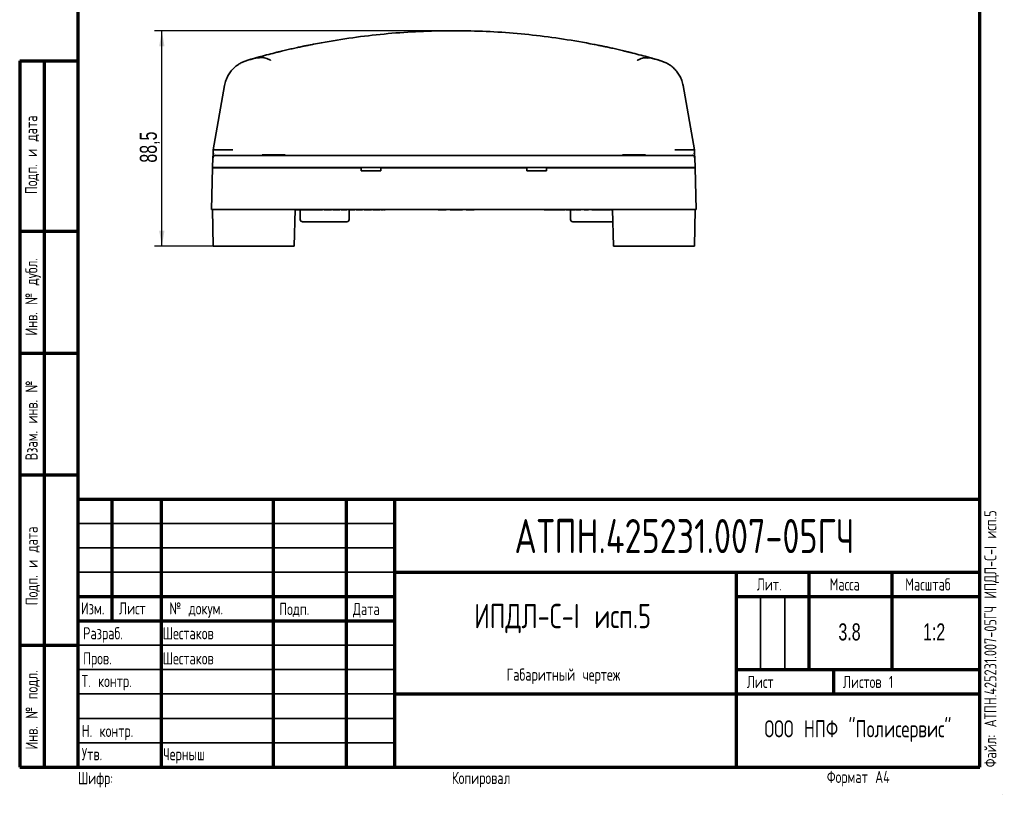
# Model space of a CAD drawing. Header units: millimetres. Extents: x 8 to 210, y -1 to 292.
# Tile 1 of 7: x 8 to 210, y -1 to 158. Entities that reach past the tile are written whole.
import ezdxf

# ---------------------------------------------------------------- set-up
doc = ezdxf.new("R2010")
doc.units = ezdxf.units.MM
doc.layers.add('ЦВЕТ_ОСНОВНОЙ_НАДПИСИ_И_РАМКИ', color=7, linetype='Continuous')
doc.layers.add('ЧЕРТЕЖ', color=234, linetype='Continuous', lineweight=25)
doc.styles.add('SLDTEXTSTYLE0', font='TXT', dxfattribs={"width": 0.7, "bigfont": 'bigfont'})
doc.styles.add('SLDTEXTSTYLE1', font='TXT', dxfattribs={"width": 0.7})
doc.styles.add('SLDTEXTSTYLE2', font='TXT', dxfattribs={"width": 0.605, "bigfont": 'bigfont'})
doc.dimstyles.new('SLDDIMSTYLE1', dxfattribs={"dimtxt": 3.5, "dimasz": 3.2, "dimexe": 0, "dimexo": 0.0625, "dimgap": 0.875, "dimtad": 2, "dimdec": 1, "dimlfac": 2, "dimrnd": 1e-09, "dimzin": 12, "dimdsep": 46, "dimtxsty": 'SLDTEXTSTYLE1', "dimsah": 1, "dimcen": 0.09, "dimadec": 0, "dimazin": 3, "dimtfac": 1, "dimtdec": 1, "dimtofl": 0, "dimtmove": 0, "dimatfit": 3, "dimfxl": 0, "dimfrac": 2, "dimtolj": 1, "dimtzin": 12, "dimarcsym": 0})

# ---------------------------------------------------------------- blocks, each defined once
blk = doc.blocks.new('_D_8')
at = {"layer": 'ЧЕРТЕЖ'}
for p, q in [((96.99, 156.16), (35.67, 156.16)), ((37.17, 111.93), (37.17, 156.16)), ((54.22, 111.93), (35.67, 111.93))]:
    blk.add_line(p, q, dxfattribs=at)
for points in [[(37.17, 156.16), (36.62, 152.96), (37.72, 152.96)], [(37.17, 111.93), (37.72, 115.13), (36.62, 115.13)]]:
    blk.add_solid(points, dxfattribs=at)
at = {"layer": 'ЧЕРТЕЖ', "insert": (32.65, 129.08), "char_height": 3.5, "attachment_point": 1, "rotation": 90, "style": 'SLDTEXTSTYLE1'}
blk.add_mtext('88,5', dxfattribs=at)

msp = doc.modelspace()

# ---------------------------------------------------------------- linework, layer by layer
at = {"color": 7, "linetype": 'Continuous', "lineweight": 35}
for p, q in [((132.37, 151.919), (132.002, 151.979)), ((57.437, 150.679), (56.359, 150.554)), ((59.497, 150.059), (59.438, 150.098)), ((134.754, 150.09), (134.692, 150.05)), ((137.8, 150.502), (136.725, 150.631)), ((137.911, 150.474), (137.791, 150.484)), ((51.697, 148.25), (51.638, 148.19)), ((47.713, 131.711), (50.047, 144.948)), ((144.135, 144.887), (146.458, 131.711)), ((47.69, 131.038), (47.713, 131.711)), ((47.713, 131.711), (47.713, 131.711)), ((51.713, 131.711), (47.926, 131.711)), ((142.458, 131.711), (146.241, 131.711)), ((146.458, 131.711), (146.458, 131.711)), ((146.458, 131.711), (146.482, 131.038)), ((47.586, 128.055), (47.656, 130.073)), ((48.026, 130.585), (48.086, 130.589)), ((48.026, 130.585), (48.086, 130.589)), ((48.087, 130.563), (48.364, 130.563)), ((53.188, 130.555), (48.637, 130.555)), ((54.152, 130.555), (140.019, 130.555)), ((57.728, 130.691), (57.728, 130.555)), ((58.071, 130.691), (57.728, 130.691)), ((62.443, 130.691), (58.071, 130.691)), ((62.443, 130.555), (62.443, 130.691)), ((131.728, 130.691), (131.728, 130.555)), ((136.128, 130.691), (131.728, 130.691)), ((136.443, 130.691), (136.128, 130.691)), ((136.443, 130.555), (136.443, 130.691)), ((142.481, 130.563), (142.802, 130.563)), ((145.877, 130.555), (146.016, 130.555)), ((145.932, 130.563), (146.083, 130.563)), ((146.085, 130.589), (146.146, 130.585)), ((146.085, 130.589), (146.146, 130.585)), ((146.515, 130.073), (146.453, 130.075)), ((146.515, 130.073), (146.586, 128.055)), ((47.355, 119.43), (47.58, 128.005)), ((47.58, 128.005), (54.078, 128.005)), ((54.082, 128.055), (47.586, 128.055)), ((48.428, 128.005), (48.428, 128.055)), ((54.078, 128.005), (78.056, 128.005)), ((54.082, 128.055), (140.09, 128.055)), ((78.053, 128.055), (78.056, 128.005)), ((78.056, 128.005), (78.086, 127.43)), ((82.086, 127.43), (78.086, 127.43)), ((82.116, 128.005), (82.086, 127.43)), ((82.118, 128.055), (82.116, 128.005)), ((82.116, 128.005), (112.056, 128.005)), ((112.056, 128.005), (112.053, 128.055)), ((112.086, 127.43), (112.056, 128.005)), ((116.086, 127.43), (112.086, 127.43)), ((116.086, 127.43), (116.116, 128.005)), ((116.116, 128.005), (116.118, 128.055)), ((116.116, 128.005), (140.094, 128.005)), ((146.586, 128.055), (140.09, 128.055)), ((140.094, 128.005), (146.592, 128.005)), ((145.743, 128.055), (145.743, 128.005)), ((146.592, 128.005), (146.816, 119.43)), ((53.853, 119.43), (47.355, 119.43)), ((47.716, 111.93), (47.585, 119.43)), ((53.853, 119.43), (140.318, 119.43)), ((64.53, 119.43), (64.333, 111.93)), ((64.804, 119.425), (64.53, 119.425)), ((64.804, 119.43), (64.804, 119.425)), ((65.244, 119.425), (64.804, 119.425)), ((65.244, 119.43), (65.244, 119.425)), ((65.607, 119.425), (65.244, 119.425)), ((65.559, 119.425), (65.559, 117.43)), ((65.607, 119.43), (65.607, 119.425)), ((67.083, 119.425), (65.607, 119.425)), ((67.083, 119.43), (67.083, 119.425)), ((67.331, 119.43), (67.331, 119.425)), ((68.101, 119.43), (68.101, 119.425)), ((68.538, 119.425), (68.101, 119.425)), ((68.538, 119.43), (68.538, 119.425)), ((69.308, 119.43), (69.308, 119.425)), ((70.143, 119.425), (69.353, 119.425)), ((70.143, 119.43), (70.143, 119.425)), ((70.505, 119.43), (70.505, 119.425)), ((70.937, 119.425), (70.505, 119.425)), ((70.937, 119.43), (70.937, 119.425)), ((71.559, 119.425), (70.937, 119.425)), ((71.559, 119.43), (71.559, 119.425)), ((72.015, 119.425), (71.559, 119.425)), ((72.015, 119.43), (72.015, 119.425)), ((72.269, 119.43), (72.269, 119.425)), ((73.474, 119.43), (73.474, 119.425)), ((73.718, 119.43), (73.718, 119.425)), ((73.978, 119.43), (73.978, 119.425)), ((75.161, 119.425), (73.978, 119.425)), ((75.161, 119.43), (75.161, 119.425)), ((75.458, 119.43), (75.458, 119.425)), ((76.138, 119.425), (75.458, 119.425)), ((75.612, 117.43), (75.612, 119.425)), ((76.804, 119.43), (76.804, 119.425)), ((77.04, 119.43), (77.04, 119.425)), ((77.657, 119.425), (77.04, 119.425)), ((78.322, 119.43), (78.322, 119.425)), ((78.438, 119.425), (78.412, 119.425)), ((78.438, 119.43), (78.438, 119.425)), ((78.69, 119.43), (78.69, 119.425)), ((79.123, 119.425), (78.69, 119.425)), ((79.123, 119.43), (79.123, 119.425)), ((79.744, 119.425), (79.123, 119.425)), ((79.744, 119.43), (79.744, 119.425)), ((80.201, 119.425), (79.744, 119.425)), ((80.201, 119.43), (80.201, 119.425)), ((80.455, 119.43), (80.455, 119.425)), ((81.66, 119.43), (81.66, 119.425)), ((81.904, 119.43), (81.904, 119.425)), ((82.131, 119.43), (82.131, 119.425)), ((82.514, 119.425), (82.131, 119.425)), ((82.514, 119.43), (82.514, 119.425)), ((82.626, 119.43), (82.626, 119.425)), ((83.009, 119.425), (82.626, 119.425)), ((83.009, 119.43), (83.009, 119.425)), ((93.893, 119.43), (93.893, 119.425)), ((95.537, 119.425), (93.893, 119.425)), ((95.537, 119.43), (95.537, 119.425)), ((96.335, 119.43), (96.335, 119.425)), ((98.833, 119.425), (96.335, 119.425)), ((98.833, 119.43), (98.833, 119.425)), ((99.631, 119.43), (99.631, 119.425)), ((101.275, 119.425), (99.631, 119.425)), ((101.275, 119.43), (101.275, 119.425)), ((115.642, 119.43), (115.642, 119.425)), ((116.503, 119.43), (116.503, 119.425)), ((116.678, 119.43), (116.678, 119.425)), ((116.74, 119.43), (116.74, 119.425)), ((116.808, 119.425), (116.74, 119.425)), ((116.808, 119.43), (116.808, 119.425)), ((116.949, 119.43), (116.949, 119.425)), ((117.716, 119.425), (116.949, 119.425)), ((117.716, 119.43), (117.716, 119.425)), ((117.809, 119.425), (117.716, 119.425)), ((117.809, 119.43), (117.809, 119.425)), ((117.889, 119.43), (117.889, 119.425)), ((118.828, 119.43), (118.828, 119.425)), ((118.871, 119.43), (118.871, 119.425)), ((118.879, 119.425), (118.871, 119.425)), ((119.08, 119.43), (119.08, 119.425)), ((119.093, 119.43), (119.093, 119.425)), ((119.879, 119.425), (119.093, 119.425)), ((119.879, 119.43), (119.879, 119.425)), ((120.033, 119.43), (120.033, 119.425)), ((120.112, 119.43), (120.112, 119.425)), ((120.915, 119.43), (120.915, 119.425)), ((121.022, 119.43), (121.022, 117.43)), ((121.133, 119.43), (121.133, 119.425)), ((121.426, 119.425), (121.133, 119.425)), ((121.426, 119.43), (121.426, 119.425)), ((121.73, 119.425), (121.426, 119.425)), ((121.73, 119.43), (121.73, 119.425)), ((122.024, 119.425), (121.73, 119.425)), ((122.024, 119.43), (122.024, 119.425)), ((122.18, 119.43), (122.18, 119.425)), ((123.154, 119.43), (123.154, 119.425)), ((123.813, 119.43), (123.813, 119.425)), ((124.305, 119.425), (123.813, 119.425)), ((124.552, 119.43), (124.552, 119.425)), ((124.651, 119.43), (124.651, 119.425)), ((124.699, 119.43), (124.699, 119.425)), ((125.379, 119.43), (125.379, 119.425)), ((125.864, 119.425), (125.379, 119.425)), ((126.34, 119.43), (126.34, 119.425)), ((126.422, 119.43), (126.422, 119.425)), ((127.396, 119.43), (127.396, 119.425)), ((127.483, 119.43), (127.483, 119.425)), ((128.319, 119.43), (128.319, 119.425)), ((128.39, 119.43), (128.39, 119.425)), ((129.225, 119.43), (129.225, 119.425)), ((129.365, 119.43), (129.365, 119.425)), ((129.642, 119.425), (129.365, 119.425)), ((129.838, 111.93), (129.642, 119.43)), ((146.816, 119.43), (140.318, 119.43)), ((146.586, 119.43), (146.455, 111.93)), ((66.106, 116.93), (66.059, 116.93)), ((67.819, 116.93), (66.106, 116.93)), ((68.229, 116.93), (67.819, 116.93)), ((72.255, 116.93), (68.229, 116.93)), ((72.708, 116.93), (72.255, 116.93)), ((75.022, 116.93), (72.708, 116.93)), ((75.112, 116.93), (75.022, 116.93)), ((121.758, 116.93), (121.522, 116.93)), ((125.191, 116.93), (121.758, 116.93)), ((125.69, 116.93), (125.191, 116.93)), ((129.254, 116.93), (125.69, 116.93)), ((129.518, 116.93), (129.254, 116.93)), ((129.649, 116.93), (129.518, 116.93)), ((129.649, 116.93), (129.707, 116.933)), ((54.215, 111.93), (47.716, 111.93)), ((63.583, 111.93), (54.215, 111.93)), ((64.333, 111.93), (63.583, 111.93)), ((130.588, 111.93), (129.838, 111.93)), ((130.588, 111.93), (139.956, 111.93)), ((146.455, 111.93), (139.956, 111.93))]:
    msp.add_line(p, q, dxfattribs=at)
at = {"color": 7, "linetype": 'Continuous', "lineweight": 35, "flags": 128}
for points in [[(48.156, 130.555), (48.06, 130.546), (47.975, 130.521)], [(146.016, 130.555), (146.111, 130.546), (146.197, 130.521)]]:
    msp.add_lwpolyline(points, dxfattribs=at)
at = {"color": 7, "linetype": 'Continuous', "lineweight": 35}
for centre, radius, start, end in [((96.989, 6.162), 150.002, 103.50711, 103.56307), ((96.988, 6.164), 150, 101.72599, 101.85606), ((96.988, 6.164), 150, 78.06553, 78.19592), ((96.988, 6.164), 150, 105.75959, 106.40979), ((96.988, 6.165), 150, 105.75959, 106.40979), ((136.716, 150.153), 0.478, 56.7393, 88.77567), ((96.988, 6.164), 150, 73.50447, 74.1677), ((97.047, 6.368), 149.787, 73.96313, 74.16791), ((96.961, 6.07), 150.098, 73.51237, 73.94685), ((48.156, 130.055), 0.5, 146.84649, 178), ((146.016, 130.055), 0.5, 2, 33.15351), ((66.059, 117.43), 0.5, 180, 270), ((75.112, 117.43), 0.5, 270, 360), ((121.522, 117.43), 0.5, 180, 270)]:
    msp.add_arc(centre, radius, start, end, dxfattribs=at)
for centre, major_axis, ratio, start_param, end_param in [((79.777, 72.011), (107.265, 28.036), 0.7390811, 1.5547142, 1.5861753), ((113.785, 70.1), (108.501, -28.505), 0.7478438, 1.5554766, 1.5865667), ((51.701, 131.292), (3.988, -0.419), 0.0173146, 2.8150615, 3.1403819), ((142.47, 131.292), (3.988, 0.419), 0.0173146, 0.0012108, 0.3299221)]:
    msp.add_ellipse(centre, major_axis=major_axis, ratio=ratio, start_param=start_param, end_param=end_param, dxfattribs=at)
for points, knots in [([(68.316, 153.398), (70.448, 153.786), (74.709, 154.561), (81.153, 155.37), (87.613, 155.919), (94.084, 156.182), (100.519, 156.168), (106.912, 155.881), (113.255, 155.322), (119.582, 154.511), (123.767, 153.743), (125.86, 153.359)], [0, 0, 0, 0, 0.1122675, 0.224379, 0.3363348, 0.4481349, 0.5598243, 0.6696397, 0.7796073, 0.8897273, 1, 1, 1, 1]), ([(60.784, 151.73), (60.855, 151.747), (60.982, 151.779), (61.11, 151.81), (61.166, 151.824)], [0, 0, 0, 0, 0.5599996, 1, 1, 1, 1]), ([(61.166, 151.824), (61.245, 151.843), (61.374, 151.875), (61.543, 151.916), (61.681, 151.95), (61.768, 151.971), (61.811, 151.981)], [0, 0, 0, 0, 0.3399383, 0.5600687, 0.7801291, 1, 1, 1, 1]), ([(61.953, 152.015), (62.344, 152.108), (63.122, 152.293), (64.223, 152.543), (65.259, 152.771), (65.867, 152.9), (66.17, 152.964)], [0, 0, 0, 0, 0.2516581, 0.5010911, 0.7510674, 1, 1, 1, 1]), ([(66.503, 153.034), (66.63, 153.06), (66.884, 153.113), (67.335, 153.204), (67.816, 153.3), (68.149, 153.366), (68.316, 153.398)], [0, 0, 0, 0, 0.2495873, 0.4990292, 0.7490609, 1, 1, 1, 1]), ([(125.86, 153.359), (126.027, 153.326), (126.36, 153.261), (126.841, 153.164), (127.292, 153.071), (127.546, 153.019), (127.673, 152.992)], [0, 0, 0, 0, 0.2508058, 0.5007828, 0.7503, 1, 1, 1, 1]), ([(128.007, 152.922), (128.309, 152.858), (128.917, 152.728), (129.954, 152.498), (131.055, 152.247), (131.831, 152.061), (132.22, 151.968)], [0, 0, 0, 0, 0.24804088, 0.49905307, 0.7493445, 1, 1, 1, 1]), ([(132.22, 151.968), (132.224, 151.967), (132.232, 151.965), (132.239, 151.963), (132.243, 151.962)], [0, 0, 0, 0, 0.56, 1, 1, 1, 1]), ([(132.243, 151.962), (132.374, 151.931), (132.608, 151.874), (132.886, 151.805), (133.008, 151.775)], [0, 0, 0, 0, 0.5598472, 1, 1, 1, 1]), ([(133.008, 151.775), (133.08, 151.757), (133.207, 151.726), (133.333, 151.694), (133.388, 151.681)], [0, 0, 0, 0, 0.5600006, 1, 1, 1, 1]), ([(50.047, 144.948), (50.126, 145.295), (50.279, 145.976), (50.704, 146.91), (51.229, 147.732), (51.839, 148.431), (52.503, 149.008), (53.198, 149.465), (53.899, 149.818), (54.38, 149.977), (54.612, 150.054)], [0, 0, 0, 0, 0.1480691, 0.2895505, 0.4244424, 0.552743, 0.6744506, 0.7895636, 0.8980805, 1, 1, 1, 1]), ([(55.708, 150.372), (55.711, 150.373), (55.715, 150.374), (55.744, 150.382), (55.756, 150.386)], [0, 0, 0, 0, 0.560003, 1, 1, 1, 1]), ([(57.178, 150.601), (57.021, 150.61), (56.7, 150.629), (56.401, 150.561), (56.248, 150.526)], [0, 0, 0, 0, 0.4894834, 1, 1, 1, 1]), ([(56.249, 150.526), (56.328, 150.548), (56.514, 150.601), (56.902, 150.709), (57.24, 150.802), (57.409, 150.848)], [0, 0, 0, 0, 0.2678847, 0.6330795, 1, 1, 1, 1]), ([(59.439, 150.099), (59.293, 150.186), (58.978, 150.375), (58.467, 150.548), (57.941, 150.657), (57.602, 150.672), (57.436, 150.679)], [0, 0, 0, 0, 0.230033, 0.4973117, 0.7538969, 1, 1, 1, 1]), ([(136.726, 150.631), (136.575, 150.626), (136.258, 150.616), (135.753, 150.524), (135.236, 150.365), (134.909, 150.178), (134.754, 150.089)], [0, 0, 0, 0, 0.22661647, 0.47694081, 0.75181838, 1, 1, 1, 1]), ([(136.761, 150.795), (136.931, 150.748), (137.27, 150.655), (137.659, 150.545), (137.846, 150.492), (137.925, 150.47)], [0, 0, 0, 0, 0.3669925, 0.7322481, 1, 1, 1, 1]), ([(139.579, 149.99), (139.811, 149.913), (140.291, 149.754), (140.991, 149.401), (141.684, 148.944), (142.347, 148.366), (142.956, 147.667), (143.48, 146.847), (143.903, 145.913), (144.056, 145.234), (144.135, 144.887)], [0, 0, 0, 0, 0.1019171, 0.2104323, 0.3255443, 0.4472515, 0.5755524, 0.7104454, 0.8519285, 1, 1, 1, 1]), ([(47.656, 130.073), (47.657, 130.097), (47.659, 130.147), (47.671, 130.501), (47.683, 130.834), (47.69, 131.038)], [0, 0, 0, 0, 0.2781959, 0.5571538, 1, 1, 1, 1]), ([(47.975, 130.521), (47.931, 130.5), (47.842, 130.455), (47.746, 130.342), (47.689, 130.21), (47.689, 130.119), (47.689, 130.074)], [0, 0, 0, 0, 0.2497469, 0.5034126, 0.7551267, 1, 1, 1, 1]), ([(47.765, 131.036), (47.763, 130.99), (47.759, 130.931), (47.732, 130.879), (47.726, 130.867)], [0, 0, 0, 0, 0.7744607, 1, 1, 1, 1]), ([(48.156, 130.555), (48.185, 130.555), (48.243, 130.555), (48.692, 130.555), (49.375, 130.555), (50.313, 130.555), (51.465, 130.555), (52.771, 130.555), (53.691, 130.555), (54.152, 130.555)], [0, 0, 0, 0, 0.140151, 0.2800332, 0.4199409, 0.5601339, 0.7066797, 0.853181, 1, 1, 1, 1]), ([(140.019, 130.555), (140.459, 130.555), (141.338, 130.555), (142.591, 130.555), (143.724, 130.555), (144.694, 130.555), (145.428, 130.555), (145.92, 130.555), (145.984, 130.555), (146.016, 130.555)], [0, 0, 0, 0, 0.140151, 0.2800332, 0.4199409, 0.5601339, 0.7066797, 0.853181, 1, 1, 1, 1]), ([(146.483, 130.074), (146.483, 130.119), (146.483, 130.21), (146.426, 130.342), (146.33, 130.455), (146.24, 130.5), (146.196, 130.521)], [0, 0, 0, 0, 0.2448733, 0.4965874, 0.7502531, 1, 1, 1, 1]), ([(146.445, 130.867), (146.439, 130.879), (146.412, 130.931), (146.409, 130.99), (146.406, 131.036)], [0, 0, 0, 0, 0.2254199, 1, 1, 1, 1]), ([(146.482, 131.038), (146.486, 130.906), (146.495, 130.644), (146.506, 130.334), (146.514, 130.118), (146.515, 130.088), (146.515, 130.073)], [0, 0, 0, 0, 0.281704, 0.562722, 0.781023, 1, 1, 1, 1]), ([(67.528, 119.425), (67.435, 119.425), (67.294, 119.425), (67.17, 119.425), (67.128, 119.425)], [0, 0, 0, 0, 0.6597934, 1, 1, 1, 1]), ([(68.101, 119.425), (67.982, 119.425), (67.759, 119.425), (67.495, 119.425), (67.349, 119.425), (67.337, 119.425), (67.331, 119.425)], [0, 0, 0, 0, 0.3107556, 0.5779476, 0.7780552, 1, 1, 1, 1]), ([(69.308, 119.425), (69.303, 119.425), (69.294, 119.425), (69.198, 119.425), (69.034, 119.425), (68.809, 119.425), (68.632, 119.425), (68.538, 119.425)], [0, 0, 0, 0, 0.1915071, 0.3648743, 0.5402365, 0.7575432, 1, 1, 1, 1]), ([(73.127, 119.425), (73.035, 119.425), (72.86, 119.425), (72.621, 119.425), (72.426, 119.425), (72.29, 119.425), (72.276, 119.425), (72.269, 119.425)], [0, 0, 0, 0, 0.1945904, 0.3714739, 0.5481096, 0.7612133, 1, 1, 1, 1]), ([(73.474, 119.425), (73.415, 119.425), (73.3, 119.425), (73.183, 119.425), (73.127, 119.425)], [0, 0, 0, 0, 0.52395667, 1, 1, 1, 1]), ([(73.718, 119.425), (73.675, 119.425), (73.596, 119.425), (73.512, 119.425), (73.474, 119.425)], [0, 0, 0, 0, 0.5444994, 1, 1, 1, 1]), ([(76.597, 119.425), (76.523, 119.425), (76.379, 119.425), (76.217, 119.425), (76.138, 119.425)], [0, 0, 0, 0, 0.5109627, 1, 1, 1, 1]), ([(76.804, 119.425), (76.801, 119.425), (76.796, 119.425), (76.737, 119.425), (76.649, 119.425), (76.597, 119.425)], [0, 0, 0, 0, 0.3137691, 0.5914918, 1, 1, 1, 1]), ([(78.135, 119.425), (78.065, 119.425), (77.911, 119.425), (77.747, 119.425), (77.657, 119.425)], [0, 0, 0, 0, 0.45239108, 1, 1, 1, 1]), ([(78.322, 119.425), (78.319, 119.425), (78.314, 119.425), (78.272, 119.425), (78.21, 119.425), (78.16, 119.425), (78.135, 119.425)], [0, 0, 0, 0, 0.2919563, 0.5638718, 0.7756726, 1, 1, 1, 1]), ([(81.313, 119.425), (81.221, 119.425), (81.046, 119.425), (80.806, 119.425), (80.612, 119.425), (80.475, 119.425), (80.462, 119.425), (80.455, 119.425)], [0, 0, 0, 0, 0.1945904, 0.3714739, 0.5481096, 0.7612133, 1, 1, 1, 1]), ([(81.66, 119.425), (81.6, 119.425), (81.486, 119.425), (81.368, 119.425), (81.313, 119.425)], [0, 0, 0, 0, 0.5239567, 1, 1, 1, 1]), ([(81.904, 119.425), (81.861, 119.425), (81.781, 119.425), (81.698, 119.425), (81.66, 119.425)], [0, 0, 0, 0, 0.5444994, 1, 1, 1, 1]), ([(116.255, 119.425), (116.19, 119.425), (116.065, 119.425), (115.894, 119.425), (115.754, 119.425), (115.657, 119.425), (115.647, 119.425), (115.642, 119.425)], [0, 0, 0, 0, 0.1945904, 0.3714739, 0.5481096, 0.7612133, 1, 1, 1, 1]), ([(116.503, 119.425), (116.461, 119.425), (116.379, 119.425), (116.295, 119.425), (116.255, 119.425)], [0, 0, 0, 0, 0.5239567, 1, 1, 1, 1]), ([(116.678, 119.425), (116.647, 119.425), (116.59, 119.425), (116.531, 119.425), (116.503, 119.425)], [0, 0, 0, 0, 0.54449939, 1, 1, 1, 1]), ([(116.949, 119.425), (116.943, 119.425), (116.932, 119.425), (116.843, 119.425), (116.808, 119.425)], [0, 0, 0, 0, 0.60737, 1, 1, 1, 1]), ([(118.394, 119.425), (118.338, 119.425), (118.235, 119.425), (118.093, 119.425), (117.979, 119.425), (117.901, 119.425), (117.893, 119.425), (117.889, 119.425)], [0, 0, 0, 0, 0.20430841, 0.38516462, 0.56009716, 0.76819783, 1, 1, 1, 1]), ([(118.828, 119.425), (118.826, 119.425), (118.821, 119.425), (118.775, 119.425), (118.691, 119.425), (118.557, 119.425), (118.451, 119.425), (118.394, 119.425)], [0, 0, 0, 0, 0.2087238, 0.3891243, 0.5568434, 0.76033, 1, 1, 1, 1]), ([(118.906, 119.425), (118.9, 119.425), (118.891, 119.425), (118.882, 119.425), (118.879, 119.425)], [0, 0, 0, 0, 0.6387296, 1, 1, 1, 1]), ([(118.984, 119.425), (118.978, 119.425), (118.966, 119.425), (118.939, 119.425), (118.918, 119.425), (118.906, 119.425)], [0, 0, 0, 0, 0.2683356, 0.5555922, 1, 1, 1, 1]), ([(119.059, 119.425), (119.058, 119.425), (119.054, 119.425), (119.032, 119.425), (119, 119.425), (118.984, 119.425)], [0, 0, 0, 0, 0.2185153, 0.6255023, 1, 1, 1, 1]), ([(119.093, 119.425), (119.091, 119.425), (119.088, 119.425), (119.083, 119.425), (119.08, 119.425)], [0, 0, 0, 0, 0.5799976, 1, 1, 1, 1]), ([(120.112, 119.425), (120.095, 119.425), (120.061, 119.425), (120.037, 119.425), (120.034, 119.425), (120.033, 119.425)], [0, 0, 0, 0, 0.3222158, 0.6364067, 1, 1, 1, 1]), ([(120.449, 119.425), (120.376, 119.425), (120.262, 119.425), (120.151, 119.425), (120.112, 119.425)], [0, 0, 0, 0, 0.6454359, 1, 1, 1, 1]), ([(120.915, 119.425), (120.913, 119.425), (120.908, 119.425), (120.858, 119.425), (120.766, 119.425), (120.624, 119.425), (120.512, 119.425), (120.449, 119.425)], [0, 0, 0, 0, 0.1745062, 0.3285653, 0.4847529, 0.7086268, 1, 1, 1, 1]), ([(122.667, 119.425), (122.611, 119.425), (122.504, 119.425), (122.377, 119.425), (122.293, 119.425), (122.232, 119.425), (122.187, 119.425), (122.183, 119.425), (122.18, 119.425)], [0, 0, 0, 0, 0.21372178, 0.40255859, 0.51848537, 0.63596428, 0.80706912, 1, 1, 1, 1]), ([(123.154, 119.425), (123.151, 119.425), (123.145, 119.425), (123.09, 119.425), (122.994, 119.425), (122.846, 119.425), (122.729, 119.425), (122.667, 119.425)], [0, 0, 0, 0, 0.2047864, 0.3860036, 0.5593429, 0.7656616, 1, 1, 1, 1]), ([(124.552, 119.425), (124.517, 119.425), (124.438, 119.425), (124.352, 119.425), (124.305, 119.425)], [0, 0, 0, 0, 0.4474675, 1, 1, 1, 1]), ([(124.651, 119.425), (124.649, 119.425), (124.647, 119.425), (124.625, 119.425), (124.592, 119.425), (124.566, 119.425), (124.552, 119.425)], [0, 0, 0, 0, 0.3009022, 0.5711896, 0.7795263, 1, 1, 1, 1]), ([(124.699, 119.425), (124.7, 119.425), (124.701, 119.425), (124.683, 119.425), (124.683, 119.425)], [0, 0, 0, 0, 0.9983359, 1, 1, 1, 1]), ([(126.192, 119.425), (126.14, 119.425), (126.036, 119.425), (125.921, 119.425), (125.864, 119.425)], [0, 0, 0, 0, 0.5109627, 1, 1, 1, 1]), ([(126.34, 119.425), (126.338, 119.425), (126.335, 119.425), (126.292, 119.425), (126.23, 119.425), (126.192, 119.425)], [0, 0, 0, 0, 0.3137691, 0.5914918, 1, 1, 1, 1]), ([(126.91, 119.425), (126.856, 119.425), (126.756, 119.425), (126.619, 119.425), (126.509, 119.425), (126.433, 119.425), (126.426, 119.425), (126.422, 119.425)], [0, 0, 0, 0, 0.2013456, 0.3795805, 0.5521561, 0.7613047, 1, 1, 1, 1]), ([(127.396, 119.425), (127.393, 119.425), (127.388, 119.425), (127.332, 119.425), (127.236, 119.425), (127.089, 119.425), (126.972, 119.425), (126.91, 119.425)], [0, 0, 0, 0, 0.2047864, 0.3860036, 0.5593429, 0.7656616, 1, 1, 1, 1]), ([(127.642, 119.425), (127.616, 119.425), (127.563, 119.425), (127.495, 119.425), (127.488, 119.425), (127.483, 119.425)], [0, 0, 0, 0, 0.24939195, 0.51268815, 1, 1, 1, 1]), ([(128.006, 119.425), (127.93, 119.425), (127.798, 119.425), (127.688, 119.425), (127.642, 119.425)], [0, 0, 0, 0, 0.5779825, 1, 1, 1, 1]), ([(128.319, 119.425), (128.261, 119.425), (128.161, 119.425), (128.052, 119.425), (128.006, 119.425)], [0, 0, 0, 0, 0.57446152, 1, 1, 1, 1]), ([(128.549, 119.425), (128.523, 119.425), (128.47, 119.425), (128.402, 119.425), (128.394, 119.425), (128.39, 119.425)], [0, 0, 0, 0, 0.249392, 0.5126881, 1, 1, 1, 1]), ([(128.912, 119.425), (128.836, 119.425), (128.704, 119.425), (128.595, 119.425), (128.549, 119.425)], [0, 0, 0, 0, 0.5779825, 1, 1, 1, 1]), ([(129.225, 119.425), (129.168, 119.425), (129.067, 119.425), (128.959, 119.425), (128.912, 119.425)], [0, 0, 0, 0, 0.5744615, 1, 1, 1, 1])]:
    msp.add_open_spline(points, degree=3, knots=knots, dxfattribs=at)
at = {"layer": 'ЦВЕТ_ОСНОВНОЙ_НАДПИСИ_И_РАМКИ', "lineweight": 70}
for p, q in [((20, 5), (20, 292)), ((205, 5), (205, 292)), ((8, 150), (20, 150)), ((8, 150), (8, 5)), ((13, 150), (13, 5)), ((8, 115), (20, 115)), ((8, 90), (20, 90)), ((8, 65), (20, 65)), ((20, 60), (205, 60)), ((27, 35), (27, 60)), ((37, 60), (37, 5)), ((60, 60), (60, 5)), ((75, 60), (75, 5)), ((85, 5), (85, 60)), ((85, 45), (205, 45)), ((155, 45), (155, 5)), ((170, 25), (170, 45)), ((187, 25), (187, 45)), ((20, 40), (85, 40)), ((155, 40), (205, 40)), ((20, 35), (85, 35)), ((8, 30), (20, 30)), ((155, 25), (205, 25)), ((175, 25), (175, 20)), ((85, 20), (205, 20)), ((8, 5), (20, 5)), ((20, 5), (205, 5))]:
    msp.add_line(p, q, dxfattribs=at)
at = {"layer": 'ЦВЕТ_ОСНОВНОЙ_НАДПИСИ_И_РАМКИ', "lineweight": 25}
for p, q in [((20, 150), (20, 5)), ((205, 68), (205, 60)), ((20, 5), (20, 60)), ((205, 5), (205, 60)), ((20, 5), (205, 5))]:
    msp.add_line(p, q, dxfattribs=at)
at = {"layer": 'ЦВЕТ_ОСНОВНОЙ_НАДПИСИ_И_РАМКИ', "lineweight": 35}
for p, q in [((20, 55), (85, 55)), ((20, 50), (85, 50)), ((20, 45), (85, 45)), ((160, 40), (160, 25)), ((165, 40), (165, 25)), ((20, 30), (85, 30)), ((20, 25), (85, 25)), ((20, 20), (85, 20)), ((20, 15), (85, 15)), ((20, 10), (85, 10))]:
    msp.add_line(p, q, dxfattribs=at)

# ---------------------------------------------------------------- texts
at = {"layer": 'ЦВЕТ_ОСНОВНОЙ_НАДПИСИ_И_РАМКИ', "color": 7, "char_height": 2.5, "attachment_point": 1, "rotation": 90, "style": 'SLDTEXTSTYLE0'}
for s, insert in [('Подп. и дата', (9.102, 122.618)), ('Инв. № дубл.', (9.144, 93.587)), ('Взам. инв. №', (9.177, 67.975)), ('Подп. и дата', (9.22, 38.226)), ('Инв. № подл.', (9.205, 8.609))]:
    msp.add_mtext(s, dxfattribs=dict(at, insert=insert))
at = {"layer": 'ЦВЕТ_ОСНОВНОЙ_НАДПИСИ_И_РАМКИ', "insert": (205.937, 4.941), "char_height": 2.5, "attachment_point": 1, "rotation": 90, "style": 'SLDTEXTSTYLE0'}
msp.add_mtext('Файл: АТПН.425231.007-05ГЧ ИПДЛ-С-I исп.5', dxfattribs=at)
at = {"layer": 'ЦВЕТ_ОСНОВНОЙ_НАДПИСИ_И_РАМКИ'}
for s, insert, char_height, attachment_point, style in [('АТПН.425231.007-05ГЧ', (144.401, 55.915), 7, 2, 'SLDTEXTSTYLE0'), ('Лит.', (159.241, 43.743), 2.5, 1, 'SLDTEXTSTYLE0'), ('Масса', (174.197, 43.743), 2.5, 1, 'SLDTEXTSTYLE0'), ('Масштаб', (189.706, 43.743), 2.5, 1, 'SLDTEXTSTYLE0'), ('Изм.', (20.563, 38.821), 2.5, 1, 'SLDTEXTSTYLE0'), ('Лист', (28.365, 38.821), 2.5, 1, 'SLDTEXTSTYLE0'), ('№ докум.', (38.707, 38.821), 2.5, 1, 'SLDTEXTSTYLE0'), ('Подп.', (61.26, 38.698), 2.5, 1, 'SLDTEXTSTYLE0'), ('Дата', (76.379, 38.698), 2.5, 1, 'SLDTEXTSTYLE0'), ('ИПДЛ-С-I исп.5', (119.405, 38.502), 5, 2, 'SLDTEXTSTYLE0'), ('3.8', (178.278, 34.498), 3.5, 2, 'SLDTEXTSTYLE1'), ('1:2', (195.632, 34.492), 3.5, 2, 'SLDTEXTSTYLE1'), ('Разраб.', (21.018, 33.711), 2.5, 1, 'SLDTEXTSTYLE0'), ('Шестаков', (37.353, 33.711), 2.5, 1, 'SLDTEXTSTYLE0'), ('Пров.', (21.018, 28.564), 2.5, 1, 'SLDTEXTSTYLE0'), ('Шестаков', (37.353, 28.564), 2.5, 1, 'SLDTEXTSTYLE0'), ('Габаритный чертеж', (119.557, 25.228), 2.5, 2, 'SLDTEXTSTYLE0'), ('Т. контр.', (20.738, 23.902), 2.5, 1, 'SLDTEXTSTYLE0'), ('Лист', (157.205, 23.728), 2.5, 1, 'SLDTEXTSTYLE0'), ('Листов 1', (176.921, 23.728), 2.5, 1, 'SLDTEXTSTYLE0'), ('ООО НПФ "Полисервис"', (180.003, 14.603), 3.5, 2, 'SLDTEXTSTYLE0'), ('Н. контр.', (20.738, 13.669), 2.5, 1, 'SLDTEXTSTYLE0'), ('Утв.', (20.738, 8.895), 2.5, 1, 'SLDTEXTSTYLE0'), ('Черныш', (37.444, 8.895), 2.5, 1, 'SLDTEXTSTYLE0'), ('Копировал', (96.68, 4.011), 2.5, 1, 'SLDTEXTSTYLE0'), ('Формат A4', (173.631, 4.226), 2.5, 1, 'SLDTEXTSTYLE0'), ('Версия 3', (209.458, -0.671), 0.1, 1, 'SLDTEXTSTYLE2')]:
    msp.add_mtext(s, dxfattribs=dict(at, insert=insert, char_height=char_height, attachment_point=attachment_point, style=style))
at = {"layer": 'ЦВЕТ_ОСНОВНОЙ_НАДПИСИ_И_РАМКИ', "color": 7, "insert": (19.956, 3.976), "char_height": 2.5, "attachment_point": 1, "style": 'SLDTEXTSTYLE0'}
msp.add_mtext('Шифр:', dxfattribs=at)

# ---------------------------------------------------------------- dimensions: what is measured, and where the dimension line sits
at = {"layer": 'ЧЕРТЕЖ'}
dim = msp.add_linear_dim(base=(37.165, 156.164), p1=(54.215, 111.93), p2=(96.988, 156.164), angle=90, dimstyle='SLDDIMSTYLE1', dxfattribs=at)
dim.commit()
dim.dimension.update_dxf_attribs({"geometry": '_D_8', "text_midpoint": (37.165, 133.589), "dimtype": 160})

doc.saveas('drawing.dxf')
